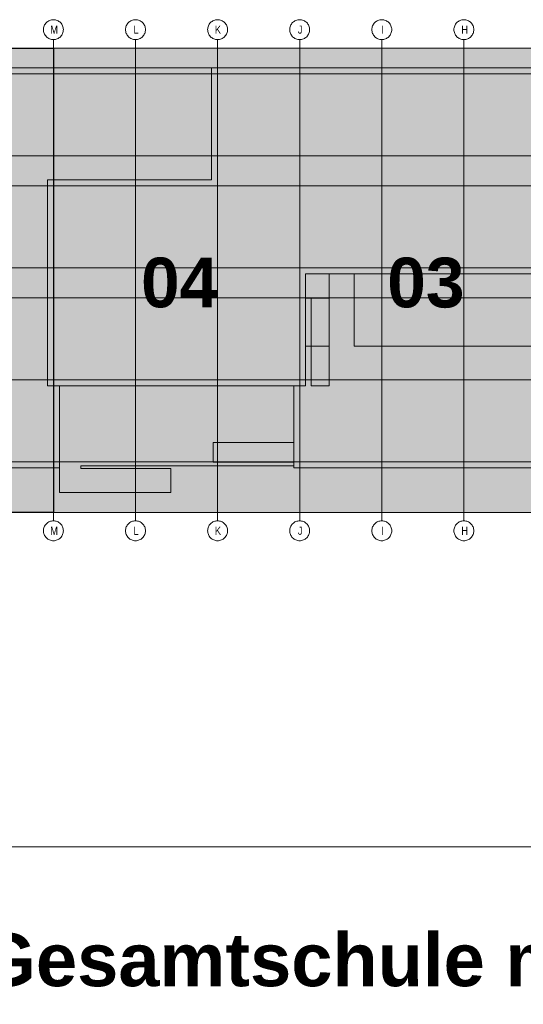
# Model space of a CAD drawing. Extents: x -720 to 300, y 62 to 1162.
# Tile 33 of 143: x 192 to 235, y 198 to 282. Entities that reach past the tile are written whole.
import ezdxf
from ezdxf.lldxf.tags import DXFTag

# ---------------------------------------------------------------- set-up
doc = ezdxf.new("R2010")
doc.units = 0
doc.layers.get('0').update_dxf_attribs({"lineweight": 13})
for name, color, linetype, lineweight in [('iwb_Plankopf Linie', 7, 'Continuous', 13), ('iwb_Plankopf Text', 7, 'Continuous', 18), ('PK_LP', 7, 'Continuous', 9), ('PK_LP_Achsen', 7, 'STRICHPUNKT2', 5)]:
    doc.layers.add(name, color=color, linetype=linetype, lineweight=lineweight)
for name, color, linetype, lineweight, true_color in [('PK_LP_T05', 4, 'Continuous', 9, 0x00ffff), ('PK_LP_T05_Rest', 9, 'Continuous', 9, 0x808080), ('PK_LP_Tennung', 9, 'Continuous', 18, 0x808080)]:
    doc.layers.add(name, color=color, linetype=linetype, lineweight=lineweight, true_color=true_color)
doc.styles.add('Plankopf', font='arial.ttf')
doc.styles.get("Standard").update_dxf_attribs({"font": 'ARIALN.TTF'})
tags = doc.linetypes.add('grob', pattern=[14, 3, -8, 3]).pattern_tags.tags
tags[8:9] = [DXFTag(74, 4), DXFTag(75, 0), DXFTag(340, '0'), DXFTag(46, 0.0), DXFTag(50, 0.0), DXFTag(44, 0.0), DXFTag(45, 0.0)]
tags[6:7] = [DXFTag(74, 4), DXFTag(75, 0), DXFTag(340, '0'), DXFTag(46, 0.0), DXFTag(50, 0.0), DXFTag(44, 0.0), DXFTag(45, 0.0)]
tags[4:5] = [DXFTag(74, 4), DXFTag(75, 0), DXFTag(340, '0'), DXFTag(46, 0.0), DXFTag(50, 0.0), DXFTag(44, 0.0), DXFTag(45, 0.0)]
tags = doc.linetypes.add('STRICHPUNKT2', pattern=[12.7, 6.35, -3.175, 0, -3.175]).pattern_tags.tags
tags[10:11] = [DXFTag(74, 4), DXFTag(75, 0), DXFTag(340, '0'), DXFTag(46, 0.0), DXFTag(50, 0.0), DXFTag(44, 0.0), DXFTag(45, 0.0)]
tags[8:9] = [DXFTag(74, 4), DXFTag(75, 0), DXFTag(340, '0'), DXFTag(46, 0.0), DXFTag(50, 0.0), DXFTag(44, 0.0), DXFTag(45, 0.0)]
tags[6:7] = [DXFTag(74, 4), DXFTag(75, 0), DXFTag(340, '0'), DXFTag(46, 0.0), DXFTag(50, 0.0), DXFTag(44, 0.0), DXFTag(45, 0.0)]
tags[4:5] = [DXFTag(74, 4), DXFTag(75, 0), DXFTag(340, '0'), DXFTag(46, 0.0), DXFTag(50, 0.0), DXFTag(44, 0.0), DXFTag(45, 0.0)]

# ---------------------------------------------------------------- blocks, each defined once
blk = doc.blocks.new('Blockreferenz-A06G93ZX8I')
at = {"color": 0, "linetype": 'ByBlock', "lineweight": -2, "ltscale": 0.13}
blk.add_solid([(168.848, 240.014), (168.848, 279.685), (194.688, 240.014), (194.688, 279.685)], dxfattribs=at)
at = {"layer": 'PK_LP', "linetype": 'grob', "lineweight": 30, "ltscale": 0.3}
for p, q in [((168.848, 279.685), (194.688, 279.685)), ((194.688, 279.685), (194.688, 240.014)), ((194.688, 240.014), (168.848, 240.014))]:
    blk.add_line(p, q, dxfattribs=at)
at = {"layer": 'PK_LP', "linetype": 'grob', "lineweight": 5, "ltscale": 0.13}
for p, q in [((194.688, 279.685), (215.726, 279.685)), ((194.688, 240.014), (194.688, 279.685)), ((215.726, 279.685), (236.763, 279.685)), ((215.726, 240.014), (215.726, 279.685)), ((215.726, 279.685), (215.726, 240.014)), ((215.726, 240.014), (194.688, 240.014)), ((236.763, 240.014), (215.726, 240.014))]:
    blk.add_line(p, q, dxfattribs=at)
at = {"layer": 'PK_LP', "linetype": 'ByBlock', "lineweight": -2, "ltscale": 0.13}
blk.add_line((194.688, 240.014), (194.688, 279.685), dxfattribs=at)
at = {"layer": 'PK_LP', "linetype": 'ByBlock', "lineweight": 13, "ltscale": 0.13}
for p, q in [((208.206, 277.985), (143.516, 277.985)), ((208.206, 268.423), (208.206, 277.985)), ((208.206, 268.423), (208.206, 277.985)), ((208.206, 277.985), (237.271, 277.985)), ((194.181, 250.833), (194.181, 268.423)), ((194.181, 268.423), (208.206, 268.423)), ((194.181, 250.833), (194.181, 268.423)), ((194.181, 268.423), (208.206, 268.423)), ((220.371, 260.395), (216.233, 260.395)), ((216.233, 260.395), (216.233, 258.319)), ((218.231, 260.395), (216.233, 260.395)), ((216.233, 260.395), (216.233, 258.319)), ((236.256, 260.395), (216.233, 260.395)), ((216.233, 260.395), (216.233, 250.833)), ((218.231, 250.833), (218.231, 260.395)), ((220.371, 254.222), (220.371, 260.395)), ((216.233, 258.319), (218.231, 258.319)), ((216.233, 258.319), (216.701, 258.319)), ((216.701, 258.319), (216.701, 250.833)), ((218.231, 258.319), (218.231, 254.222)), ((218.231, 254.222), (216.233, 254.222)), ((216.233, 254.222), (216.233, 250.833)), ((236.256, 254.222), (220.371, 254.222)), ((195.196, 250.833), (194.181, 250.833)), ((216.233, 250.833), (194.181, 250.833)), ((195.196, 250.833), (195.196, 241.714)), ((215.218, 250.833), (195.196, 250.833)), ((195.196, 243.82), (195.196, 250.833)), ((215.218, 243.996), (215.218, 250.833)), ((216.233, 250.833), (215.218, 250.833)), ((215.218, 250.833), (215.218, 245.994)), ((216.701, 250.833), (218.231, 250.833)), ((208.333, 245.994), (208.333, 244.294)), ((215.218, 245.994), (208.333, 245.994)), ((197.022, 243.754), (197.022, 243.996)), ((197.022, 243.996), (215.218, 243.996)), ((208.333, 244.294), (215.218, 244.294)), ((215.218, 244.294), (215.218, 243.82)), ((142.501, 243.82), (195.196, 243.82)), ((204.706, 243.754), (197.022, 243.754)), ((204.706, 241.714), (204.706, 243.754)), ((215.218, 243.82), (237.271, 243.82)), ((195.196, 241.714), (204.706, 241.714))]:
    blk.add_line(p, q, dxfattribs=at)
at = {"layer": 'PK_LP_Achsen', "linetype": 'ByBlock', "ltscale": 0.13}
for p, q in [((194.031, 281.797), (194.087, 281.859)), ((194.087, 281.859), (194.149, 281.915)), ((194.149, 281.915), (194.216, 281.964)), ((194.216, 281.964), (194.288, 282.007)), ((194.288, 282.007), (194.363, 282.043)), ((194.363, 282.043), (194.442, 282.071)), ((194.442, 282.071), (194.523, 282.091)), ((194.523, 282.091), (194.605, 282.103)), ((194.605, 282.103), (194.688, 282.108)), ((194.688, 282.108), (194.772, 282.103)), ((194.772, 282.103), (194.854, 282.091)), ((194.854, 282.091), (194.935, 282.071)), ((194.935, 282.071), (195.014, 282.043)), ((195.014, 282.043), (195.089, 282.007)), ((195.089, 282.007), (195.161, 281.964)), ((195.161, 281.964), (195.228, 281.915)), ((195.228, 281.915), (195.289, 281.859)), ((195.289, 281.859), (195.345, 281.797)), ((201.044, 281.797), (201.1, 281.859)), ((201.1, 281.859), (201.162, 281.915)), ((201.162, 281.915), (201.229, 281.964)), ((201.229, 281.964), (201.3, 282.007)), ((201.3, 282.007), (201.376, 282.043)), ((201.376, 282.043), (201.454, 282.071)), ((201.454, 282.071), (201.535, 282.091)), ((201.535, 282.091), (201.618, 282.103)), ((201.618, 282.103), (201.701, 282.108)), ((201.701, 282.108), (201.784, 282.103)), ((201.784, 282.103), (201.867, 282.091)), ((201.867, 282.091), (201.948, 282.071)), ((201.948, 282.071), (202.026, 282.043)), ((202.026, 282.043), (202.102, 282.007)), ((202.102, 282.007), (202.173, 281.964)), ((202.173, 281.964), (202.24, 281.915)), ((202.24, 281.915), (202.302, 281.859)), ((202.302, 281.859), (202.358, 281.797)), ((208.056, 281.797), (208.112, 281.859)), ((208.112, 281.859), (208.174, 281.915)), ((208.174, 281.915), (208.241, 281.964)), ((208.241, 281.964), (208.313, 282.007)), ((208.313, 282.007), (208.388, 282.043)), ((208.388, 282.043), (208.467, 282.071)), ((208.467, 282.071), (208.548, 282.091)), ((208.548, 282.091), (208.63, 282.103)), ((208.63, 282.103), (208.713, 282.108)), ((208.713, 282.108), (208.797, 282.103)), ((208.797, 282.103), (208.879, 282.091)), ((208.879, 282.091), (208.96, 282.071)), ((208.96, 282.071), (209.039, 282.043)), ((209.039, 282.043), (209.114, 282.007)), ((209.114, 282.007), (209.186, 281.964)), ((209.186, 281.964), (209.253, 281.915)), ((209.253, 281.915), (209.314, 281.859)), ((209.314, 281.859), (209.37, 281.797)), ((215.069, 281.797), (215.125, 281.859)), ((215.125, 281.859), (215.187, 281.915)), ((215.187, 281.915), (215.254, 281.964)), ((215.254, 281.964), (215.325, 282.007)), ((215.325, 282.007), (215.401, 282.043)), ((215.401, 282.043), (215.479, 282.071)), ((215.479, 282.071), (215.56, 282.091)), ((215.56, 282.091), (215.643, 282.103)), ((215.643, 282.103), (215.726, 282.108)), ((215.726, 282.108), (215.809, 282.103)), ((215.809, 282.103), (215.892, 282.091)), ((215.892, 282.091), (215.973, 282.071)), ((215.973, 282.071), (216.051, 282.043)), ((216.051, 282.043), (216.127, 282.007)), ((216.127, 282.007), (216.198, 281.964)), ((216.198, 281.964), (216.265, 281.915)), ((216.265, 281.915), (216.327, 281.859)), ((216.327, 281.859), (216.383, 281.797)), ((222.081, 281.797), (222.137, 281.859)), ((222.137, 281.859), (222.199, 281.915)), ((222.199, 281.915), (222.266, 281.964)), ((222.266, 281.964), (222.338, 282.007)), ((222.338, 282.007), (222.413, 282.043)), ((222.413, 282.043), (222.492, 282.071)), ((222.492, 282.071), (222.573, 282.091)), ((222.573, 282.091), (222.655, 282.103)), ((222.655, 282.103), (222.738, 282.108)), ((222.738, 282.108), (222.822, 282.103)), ((222.822, 282.103), (222.904, 282.091)), ((222.904, 282.091), (222.985, 282.071)), ((222.985, 282.071), (223.064, 282.043)), ((223.064, 282.043), (223.139, 282.007)), ((223.139, 282.007), (223.211, 281.964)), ((223.211, 281.964), (223.278, 281.915)), ((223.278, 281.915), (223.339, 281.859)), ((223.339, 281.859), (223.395, 281.797)), ((229.094, 281.797), (229.15, 281.859)), ((229.15, 281.859), (229.212, 281.915)), ((229.212, 281.915), (229.279, 281.964)), ((229.279, 281.964), (229.35, 282.007)), ((229.35, 282.007), (229.426, 282.043)), ((229.426, 282.043), (229.504, 282.071)), ((229.504, 282.071), (229.585, 282.091)), ((229.585, 282.091), (229.668, 282.103)), ((229.668, 282.103), (229.751, 282.108)), ((229.751, 282.108), (229.834, 282.103)), ((229.834, 282.103), (229.917, 282.091)), ((229.917, 282.091), (229.998, 282.071)), ((229.998, 282.071), (230.076, 282.043)), ((230.076, 282.043), (230.152, 282.007)), ((230.152, 282.007), (230.223, 281.964)), ((230.223, 281.964), (230.29, 281.915)), ((230.29, 281.915), (230.352, 281.859)), ((230.352, 281.859), (230.408, 281.797)), ((193.838, 281.258), (193.843, 281.341)), ((193.843, 281.174), (193.838, 281.258)), ((193.843, 281.341), (193.855, 281.423)), ((193.855, 281.092), (193.843, 281.174)), ((193.855, 281.423), (193.875, 281.504)), ((193.875, 281.011), (193.855, 281.092)), ((193.875, 281.504), (193.903, 281.583)), ((193.903, 280.932), (193.875, 281.011)), ((193.903, 281.583), (193.939, 281.658)), ((193.939, 281.658), (193.982, 281.73)), ((193.982, 281.73), (194.031, 281.797)), ((195.345, 281.797), (195.395, 281.73)), ((195.395, 281.73), (195.438, 281.658)), ((195.438, 281.658), (195.474, 281.583)), ((195.474, 281.583), (195.502, 281.504)), ((195.502, 281.011), (195.474, 280.932)), ((195.502, 281.504), (195.522, 281.423)), ((195.522, 281.092), (195.502, 281.011)), ((195.522, 281.423), (195.534, 281.341)), ((195.534, 281.174), (195.522, 281.092)), ((195.534, 281.341), (195.538, 281.258)), ((195.538, 281.258), (195.534, 281.174)), ((200.851, 281.258), (200.855, 281.341)), ((200.855, 281.174), (200.851, 281.258)), ((200.855, 281.341), (200.867, 281.423)), ((200.867, 281.092), (200.855, 281.174)), ((200.867, 281.423), (200.888, 281.504)), ((200.888, 281.011), (200.867, 281.092)), ((200.888, 281.504), (200.916, 281.583)), ((200.916, 280.932), (200.888, 281.011)), ((200.916, 281.583), (200.951, 281.658)), ((200.951, 281.658), (200.994, 281.73)), ((200.994, 281.73), (201.044, 281.797)), ((202.358, 281.797), (202.408, 281.73)), ((202.408, 281.73), (202.451, 281.658)), ((202.451, 281.658), (202.486, 281.583)), ((202.486, 281.583), (202.514, 281.504)), ((202.514, 281.011), (202.486, 280.932)), ((202.514, 281.504), (202.535, 281.423)), ((202.535, 281.092), (202.514, 281.011)), ((202.535, 281.423), (202.547, 281.341)), ((202.547, 281.174), (202.535, 281.092)), ((202.547, 281.341), (202.551, 281.258)), ((202.551, 281.258), (202.547, 281.174)), ((207.863, 281.258), (207.868, 281.341)), ((207.868, 281.174), (207.863, 281.258)), ((207.868, 281.341), (207.88, 281.423)), ((207.88, 281.092), (207.868, 281.174)), ((207.88, 281.423), (207.9, 281.504)), ((207.9, 281.011), (207.88, 281.092)), ((207.9, 281.504), (207.928, 281.583)), ((207.928, 280.932), (207.9, 281.011)), ((207.928, 281.583), (207.964, 281.658)), ((207.964, 281.658), (208.007, 281.73)), ((208.007, 281.73), (208.056, 281.797)), ((209.37, 281.797), (209.42, 281.73)), ((209.42, 281.73), (209.463, 281.658)), ((209.463, 281.658), (209.499, 281.583)), ((209.499, 281.583), (209.527, 281.504)), ((209.527, 281.011), (209.499, 280.932)), ((209.527, 281.504), (209.547, 281.423)), ((209.547, 281.092), (209.527, 281.011)), ((209.547, 281.423), (209.559, 281.341)), ((209.559, 281.174), (209.547, 281.092)), ((209.559, 281.341), (209.563, 281.258)), ((209.563, 281.258), (209.559, 281.174)), ((214.876, 281.258), (214.88, 281.341)), ((214.88, 281.174), (214.876, 281.258)), ((214.88, 281.341), (214.892, 281.423)), ((214.892, 281.092), (214.88, 281.174)), ((214.892, 281.423), (214.913, 281.504)), ((214.913, 281.011), (214.892, 281.092)), ((214.913, 281.504), (214.941, 281.583)), ((214.941, 280.932), (214.913, 281.011)), ((214.941, 281.583), (214.976, 281.658)), ((214.976, 281.658), (215.019, 281.73)), ((215.019, 281.73), (215.069, 281.797)), ((216.383, 281.797), (216.433, 281.73)), ((216.433, 281.73), (216.476, 281.658)), ((216.476, 281.658), (216.511, 281.583)), ((216.511, 281.583), (216.539, 281.504)), ((216.539, 281.011), (216.511, 280.932)), ((216.539, 281.504), (216.56, 281.423)), ((216.56, 281.092), (216.539, 281.011)), ((216.56, 281.423), (216.572, 281.341)), ((216.572, 281.174), (216.56, 281.092)), ((216.572, 281.341), (216.576, 281.258)), ((216.576, 281.258), (216.572, 281.174)), ((221.888, 281.258), (221.893, 281.341)), ((221.893, 281.174), (221.888, 281.258)), ((221.893, 281.341), (221.905, 281.423)), ((221.905, 281.092), (221.893, 281.174)), ((221.905, 281.423), (221.925, 281.504)), ((221.925, 281.011), (221.905, 281.092)), ((221.925, 281.504), (221.953, 281.583)), ((221.953, 280.932), (221.925, 281.011)), ((221.953, 281.583), (221.989, 281.658)), ((221.989, 281.658), (222.032, 281.73)), ((222.032, 281.73), (222.081, 281.797)), ((223.395, 281.797), (223.445, 281.73)), ((223.445, 281.73), (223.488, 281.658)), ((223.488, 281.658), (223.524, 281.583)), ((223.524, 281.583), (223.552, 281.504)), ((223.552, 281.011), (223.524, 280.932)), ((223.552, 281.504), (223.572, 281.423)), ((223.572, 281.092), (223.552, 281.011)), ((223.572, 281.423), (223.584, 281.341)), ((223.584, 281.174), (223.572, 281.092)), ((223.584, 281.341), (223.588, 281.258)), ((223.588, 281.258), (223.584, 281.174)), ((228.901, 281.258), (228.905, 281.341)), ((228.905, 281.174), (228.901, 281.258)), ((228.905, 281.341), (228.917, 281.423)), ((228.917, 281.092), (228.905, 281.174)), ((228.917, 281.423), (228.938, 281.504)), ((228.938, 281.011), (228.917, 281.092)), ((228.938, 281.504), (228.966, 281.583)), ((228.966, 280.932), (228.938, 281.011)), ((228.966, 281.583), (229.001, 281.658)), ((229.001, 281.658), (229.044, 281.73)), ((229.044, 281.73), (229.094, 281.797)), ((230.408, 281.797), (230.458, 281.73)), ((230.458, 281.73), (230.501, 281.658)), ((230.501, 281.658), (230.536, 281.583)), ((230.536, 281.583), (230.564, 281.504)), ((230.564, 281.011), (230.536, 280.932)), ((230.564, 281.504), (230.585, 281.423)), ((230.585, 281.092), (230.564, 281.011)), ((230.585, 281.423), (230.597, 281.341)), ((230.597, 281.174), (230.585, 281.092)), ((230.597, 281.341), (230.601, 281.258)), ((230.601, 281.258), (230.597, 281.174)), ((193.939, 280.857), (193.903, 280.932)), ((193.982, 280.785), (193.939, 280.857)), ((194.031, 280.718), (193.982, 280.785)), ((194.087, 280.656), (194.031, 280.718)), ((194.149, 280.6), (194.087, 280.656)), ((194.216, 280.551), (194.149, 280.6)), ((194.288, 280.508), (194.216, 280.551)), ((194.363, 280.472), (194.288, 280.508)), ((194.442, 280.444), (194.363, 280.472)), ((194.523, 280.424), (194.442, 280.444)), ((194.605, 280.412), (194.523, 280.424)), ((194.688, 280.408), (194.605, 280.412)), ((194.772, 280.412), (194.688, 280.408)), ((194.854, 280.424), (194.772, 280.412)), ((194.935, 280.444), (194.854, 280.424)), ((195.014, 280.472), (194.935, 280.444)), ((195.089, 280.508), (195.014, 280.472)), ((195.161, 280.551), (195.089, 280.508)), ((195.228, 280.6), (195.161, 280.551)), ((195.289, 280.656), (195.228, 280.6)), ((195.345, 280.718), (195.289, 280.656)), ((195.395, 280.785), (195.345, 280.718)), ((195.438, 280.857), (195.395, 280.785)), ((195.474, 280.932), (195.438, 280.857)), ((200.951, 280.857), (200.916, 280.932)), ((200.994, 280.785), (200.951, 280.857)), ((201.044, 280.718), (200.994, 280.785)), ((201.1, 280.656), (201.044, 280.718)), ((201.162, 280.6), (201.1, 280.656)), ((201.229, 280.551), (201.162, 280.6)), ((201.3, 280.508), (201.229, 280.551)), ((201.376, 280.472), (201.3, 280.508)), ((201.454, 280.444), (201.376, 280.472)), ((201.535, 280.424), (201.454, 280.444)), ((201.618, 280.412), (201.535, 280.424)), ((201.701, 280.408), (201.618, 280.412)), ((201.784, 280.412), (201.701, 280.408)), ((201.867, 280.424), (201.784, 280.412)), ((201.948, 280.444), (201.867, 280.424)), ((202.026, 280.472), (201.948, 280.444)), ((202.102, 280.508), (202.026, 280.472)), ((202.173, 280.551), (202.102, 280.508)), ((202.24, 280.6), (202.173, 280.551)), ((202.302, 280.656), (202.24, 280.6)), ((202.358, 280.718), (202.302, 280.656)), ((202.408, 280.785), (202.358, 280.718)), ((202.451, 280.857), (202.408, 280.785)), ((202.486, 280.932), (202.451, 280.857)), ((207.964, 280.857), (207.928, 280.932)), ((208.007, 280.785), (207.964, 280.857)), ((208.056, 280.718), (208.007, 280.785)), ((208.112, 280.656), (208.056, 280.718)), ((208.174, 280.6), (208.112, 280.656)), ((208.241, 280.551), (208.174, 280.6)), ((208.313, 280.508), (208.241, 280.551)), ((208.388, 280.472), (208.313, 280.508)), ((208.467, 280.444), (208.388, 280.472)), ((208.548, 280.424), (208.467, 280.444)), ((208.63, 280.412), (208.548, 280.424)), ((208.713, 280.408), (208.63, 280.412)), ((208.797, 280.412), (208.713, 280.408)), ((208.879, 280.424), (208.797, 280.412)), ((208.96, 280.444), (208.879, 280.424)), ((209.039, 280.472), (208.96, 280.444)), ((209.114, 280.508), (209.039, 280.472)), ((209.186, 280.551), (209.114, 280.508)), ((209.253, 280.6), (209.186, 280.551)), ((209.314, 280.656), (209.253, 280.6)), ((209.37, 280.718), (209.314, 280.656)), ((209.42, 280.785), (209.37, 280.718)), ((209.463, 280.857), (209.42, 280.785)), ((209.499, 280.932), (209.463, 280.857)), ((214.976, 280.857), (214.941, 280.932)), ((215.019, 280.785), (214.976, 280.857)), ((215.069, 280.718), (215.019, 280.785)), ((215.125, 280.656), (215.069, 280.718)), ((215.187, 280.6), (215.125, 280.656)), ((215.254, 280.551), (215.187, 280.6)), ((215.325, 280.508), (215.254, 280.551)), ((215.401, 280.472), (215.325, 280.508)), ((215.479, 280.444), (215.401, 280.472)), ((215.56, 280.424), (215.479, 280.444)), ((215.643, 280.412), (215.56, 280.424)), ((215.726, 280.408), (215.643, 280.412)), ((215.809, 280.412), (215.726, 280.408)), ((215.892, 280.424), (215.809, 280.412)), ((215.973, 280.444), (215.892, 280.424)), ((216.051, 280.472), (215.973, 280.444)), ((216.127, 280.508), (216.051, 280.472)), ((216.198, 280.551), (216.127, 280.508)), ((216.265, 280.6), (216.198, 280.551)), ((216.327, 280.656), (216.265, 280.6)), ((216.383, 280.718), (216.327, 280.656)), ((216.433, 280.785), (216.383, 280.718)), ((216.476, 280.857), (216.433, 280.785)), ((216.511, 280.932), (216.476, 280.857)), ((221.989, 280.857), (221.953, 280.932)), ((222.032, 280.785), (221.989, 280.857)), ((222.081, 280.718), (222.032, 280.785)), ((222.137, 280.656), (222.081, 280.718)), ((222.199, 280.6), (222.137, 280.656)), ((222.266, 280.551), (222.199, 280.6)), ((222.338, 280.508), (222.266, 280.551)), ((222.413, 280.472), (222.338, 280.508)), ((222.492, 280.444), (222.413, 280.472)), ((222.573, 280.424), (222.492, 280.444)), ((222.655, 280.412), (222.573, 280.424)), ((222.738, 280.408), (222.655, 280.412)), ((222.822, 280.412), (222.738, 280.408)), ((222.904, 280.424), (222.822, 280.412)), ((222.985, 280.444), (222.904, 280.424)), ((223.064, 280.472), (222.985, 280.444)), ((223.139, 280.508), (223.064, 280.472)), ((223.211, 280.551), (223.139, 280.508)), ((223.278, 280.6), (223.211, 280.551)), ((223.339, 280.656), (223.278, 280.6)), ((223.395, 280.718), (223.339, 280.656)), ((223.445, 280.785), (223.395, 280.718)), ((223.488, 280.857), (223.445, 280.785)), ((223.524, 280.932), (223.488, 280.857)), ((229.001, 280.857), (228.966, 280.932)), ((229.044, 280.785), (229.001, 280.857)), ((229.094, 280.718), (229.044, 280.785)), ((229.15, 280.656), (229.094, 280.718)), ((229.212, 280.6), (229.15, 280.656)), ((229.279, 280.551), (229.212, 280.6)), ((229.35, 280.508), (229.279, 280.551)), ((229.426, 280.472), (229.35, 280.508)), ((229.504, 280.444), (229.426, 280.472)), ((229.585, 280.424), (229.504, 280.444)), ((229.668, 280.412), (229.585, 280.424)), ((229.751, 280.408), (229.668, 280.412)), ((229.834, 280.412), (229.751, 280.408)), ((229.917, 280.424), (229.834, 280.412)), ((229.998, 280.444), (229.917, 280.424)), ((230.076, 280.472), (229.998, 280.444)), ((230.152, 280.508), (230.076, 280.472)), ((230.223, 280.551), (230.152, 280.508)), ((230.29, 280.6), (230.223, 280.551)), ((230.352, 280.656), (230.29, 280.6)), ((230.408, 280.718), (230.352, 280.656)), ((230.458, 280.785), (230.408, 280.718)), ((230.501, 280.857), (230.458, 280.785)), ((230.536, 280.932), (230.501, 280.857)), ((193.982, 238.914), (194.031, 238.981)), ((194.031, 238.981), (194.087, 239.042)), ((194.087, 239.042), (194.149, 239.098)), ((194.149, 239.098), (194.216, 239.148)), ((194.216, 239.148), (194.288, 239.191)), ((194.288, 239.191), (194.363, 239.227)), ((194.363, 239.227), (194.442, 239.255)), ((194.442, 239.255), (194.523, 239.275)), ((194.523, 239.275), (194.605, 239.287)), ((194.605, 239.287), (194.688, 239.291)), ((194.688, 239.291), (194.772, 239.287)), ((194.772, 239.287), (194.854, 239.275)), ((194.854, 239.275), (194.935, 239.255)), ((194.935, 239.255), (195.014, 239.227)), ((195.014, 239.227), (195.089, 239.191)), ((195.089, 239.191), (195.161, 239.148)), ((195.161, 239.148), (195.228, 239.098)), ((195.228, 239.098), (195.289, 239.042)), ((195.289, 239.042), (195.345, 238.981)), ((195.345, 238.981), (195.395, 238.914)), ((200.994, 238.914), (201.044, 238.981)), ((201.044, 238.981), (201.1, 239.042)), ((201.1, 239.042), (201.162, 239.098)), ((201.162, 239.098), (201.229, 239.148)), ((201.229, 239.148), (201.3, 239.191)), ((201.3, 239.191), (201.376, 239.227)), ((201.376, 239.227), (201.454, 239.255)), ((201.454, 239.255), (201.535, 239.275)), ((201.535, 239.275), (201.618, 239.287)), ((201.618, 239.287), (201.701, 239.291)), ((201.701, 239.291), (201.784, 239.287)), ((201.784, 239.287), (201.867, 239.275)), ((201.867, 239.275), (201.948, 239.255)), ((201.948, 239.255), (202.026, 239.227)), ((202.026, 239.227), (202.102, 239.191)), ((202.102, 239.191), (202.173, 239.148)), ((202.173, 239.148), (202.24, 239.098)), ((202.24, 239.098), (202.302, 239.042)), ((202.302, 239.042), (202.358, 238.981)), ((202.358, 238.981), (202.408, 238.914)), ((208.007, 238.914), (208.056, 238.981)), ((208.056, 238.981), (208.112, 239.042)), ((208.112, 239.042), (208.174, 239.098)), ((208.174, 239.098), (208.241, 239.148)), ((208.241, 239.148), (208.313, 239.191)), ((208.313, 239.191), (208.388, 239.227)), ((208.388, 239.227), (208.467, 239.255)), ((208.467, 239.255), (208.548, 239.275)), ((208.548, 239.275), (208.63, 239.287)), ((208.63, 239.287), (208.713, 239.291)), ((208.713, 239.291), (208.797, 239.287)), ((208.797, 239.287), (208.879, 239.275)), ((208.879, 239.275), (208.96, 239.255)), ((208.96, 239.255), (209.039, 239.227)), ((209.039, 239.227), (209.114, 239.191)), ((209.114, 239.191), (209.186, 239.148)), ((209.186, 239.148), (209.253, 239.098)), ((209.253, 239.098), (209.314, 239.042)), ((209.314, 239.042), (209.37, 238.981)), ((209.37, 238.981), (209.42, 238.914)), ((215.019, 238.914), (215.069, 238.981)), ((215.069, 238.981), (215.125, 239.042)), ((215.125, 239.042), (215.187, 239.098)), ((215.187, 239.098), (215.254, 239.148)), ((215.254, 239.148), (215.325, 239.191)), ((215.325, 239.191), (215.401, 239.227)), ((215.401, 239.227), (215.479, 239.255)), ((215.479, 239.255), (215.56, 239.275)), ((215.56, 239.275), (215.643, 239.287)), ((215.643, 239.287), (215.726, 239.291)), ((215.726, 239.291), (215.809, 239.287)), ((215.809, 239.287), (215.892, 239.275)), ((215.892, 239.275), (215.973, 239.255)), ((215.973, 239.255), (216.051, 239.227)), ((216.051, 239.227), (216.127, 239.191)), ((216.127, 239.191), (216.198, 239.148)), ((216.198, 239.148), (216.265, 239.098)), ((216.265, 239.098), (216.327, 239.042)), ((216.327, 239.042), (216.383, 238.981)), ((216.383, 238.981), (216.433, 238.914)), ((222.032, 238.914), (222.081, 238.981)), ((222.081, 238.981), (222.137, 239.042)), ((222.137, 239.042), (222.199, 239.098)), ((222.199, 239.098), (222.266, 239.148)), ((222.266, 239.148), (222.338, 239.191)), ((222.338, 239.191), (222.413, 239.227)), ((222.413, 239.227), (222.492, 239.255)), ((222.492, 239.255), (222.573, 239.275)), ((222.573, 239.275), (222.655, 239.287)), ((222.655, 239.287), (222.738, 239.291)), ((222.738, 239.291), (222.822, 239.287)), ((222.822, 239.287), (222.904, 239.275)), ((222.904, 239.275), (222.985, 239.255)), ((222.985, 239.255), (223.064, 239.227)), ((223.064, 239.227), (223.139, 239.191)), ((223.139, 239.191), (223.211, 239.148)), ((223.211, 239.148), (223.278, 239.098)), ((223.278, 239.098), (223.339, 239.042)), ((223.339, 239.042), (223.395, 238.981)), ((223.395, 238.981), (223.445, 238.914)), ((229.044, 238.914), (229.094, 238.981)), ((229.094, 238.981), (229.15, 239.042)), ((229.15, 239.042), (229.212, 239.098)), ((229.212, 239.098), (229.279, 239.148)), ((229.279, 239.148), (229.35, 239.191)), ((229.35, 239.191), (229.426, 239.227)), ((229.426, 239.227), (229.504, 239.255)), ((229.504, 239.255), (229.585, 239.275)), ((229.585, 239.275), (229.668, 239.287)), ((229.668, 239.287), (229.751, 239.291)), ((229.751, 239.291), (229.834, 239.287)), ((229.834, 239.287), (229.917, 239.275)), ((229.917, 239.275), (229.998, 239.255)), ((229.998, 239.255), (230.076, 239.227)), ((230.076, 239.227), (230.152, 239.191)), ((230.152, 239.191), (230.223, 239.148)), ((230.223, 239.148), (230.29, 239.098)), ((230.29, 239.098), (230.352, 239.042)), ((230.352, 239.042), (230.408, 238.981)), ((230.408, 238.981), (230.458, 238.914)), ((193.838, 238.441), (193.843, 238.525)), ((193.843, 238.358), (193.838, 238.441)), ((193.843, 238.525), (193.855, 238.607)), ((193.855, 238.275), (193.843, 238.358)), ((193.855, 238.607), (193.875, 238.688)), ((193.875, 238.195), (193.855, 238.275)), ((193.875, 238.688), (193.903, 238.767)), ((193.903, 238.116), (193.875, 238.195)), ((193.903, 238.767), (193.939, 238.842)), ((193.939, 238.041), (193.903, 238.116)), ((193.939, 238.842), (193.982, 238.914)), ((195.395, 238.914), (195.438, 238.842)), ((195.438, 238.842), (195.474, 238.767)), ((195.474, 238.116), (195.438, 238.041)), ((195.474, 238.767), (195.502, 238.688)), ((195.502, 238.195), (195.474, 238.116)), ((195.502, 238.688), (195.522, 238.607)), ((195.522, 238.275), (195.502, 238.195)), ((195.522, 238.607), (195.534, 238.525)), ((195.534, 238.358), (195.522, 238.275)), ((195.534, 238.525), (195.538, 238.441)), ((195.538, 238.441), (195.534, 238.358)), ((200.851, 238.441), (200.855, 238.525)), ((200.855, 238.358), (200.851, 238.441)), ((200.855, 238.525), (200.867, 238.607)), ((200.867, 238.275), (200.855, 238.358)), ((200.867, 238.607), (200.888, 238.688)), ((200.888, 238.195), (200.867, 238.275)), ((200.888, 238.688), (200.916, 238.767)), ((200.916, 238.116), (200.888, 238.195)), ((200.916, 238.767), (200.951, 238.842)), ((200.951, 238.041), (200.916, 238.116)), ((200.951, 238.842), (200.994, 238.914)), ((202.408, 238.914), (202.451, 238.842)), ((202.451, 238.842), (202.486, 238.767)), ((202.486, 238.116), (202.451, 238.041)), ((202.486, 238.767), (202.514, 238.688)), ((202.514, 238.195), (202.486, 238.116)), ((202.514, 238.688), (202.535, 238.607)), ((202.535, 238.275), (202.514, 238.195)), ((202.535, 238.607), (202.547, 238.525)), ((202.547, 238.358), (202.535, 238.275)), ((202.547, 238.525), (202.551, 238.441)), ((202.551, 238.441), (202.547, 238.358)), ((207.863, 238.441), (207.868, 238.525)), ((207.868, 238.358), (207.863, 238.441)), ((207.868, 238.525), (207.88, 238.607)), ((207.88, 238.275), (207.868, 238.358)), ((207.88, 238.607), (207.9, 238.688)), ((207.9, 238.195), (207.88, 238.275)), ((207.9, 238.688), (207.928, 238.767)), ((207.928, 238.116), (207.9, 238.195)), ((207.928, 238.767), (207.964, 238.842)), ((207.964, 238.041), (207.928, 238.116)), ((207.964, 238.842), (208.007, 238.914)), ((209.42, 238.914), (209.463, 238.842)), ((209.463, 238.842), (209.499, 238.767)), ((209.499, 238.116), (209.463, 238.041)), ((209.499, 238.767), (209.527, 238.688)), ((209.527, 238.195), (209.499, 238.116)), ((209.527, 238.688), (209.547, 238.607)), ((209.547, 238.275), (209.527, 238.195)), ((209.547, 238.607), (209.559, 238.525)), ((209.559, 238.358), (209.547, 238.275)), ((209.559, 238.525), (209.563, 238.441)), ((209.563, 238.441), (209.559, 238.358)), ((214.876, 238.441), (214.88, 238.525)), ((214.88, 238.358), (214.876, 238.441)), ((214.88, 238.525), (214.892, 238.607)), ((214.892, 238.275), (214.88, 238.358)), ((214.892, 238.607), (214.913, 238.688)), ((214.913, 238.195), (214.892, 238.275)), ((214.913, 238.688), (214.941, 238.767)), ((214.941, 238.116), (214.913, 238.195)), ((214.941, 238.767), (214.976, 238.842)), ((214.976, 238.041), (214.941, 238.116)), ((214.976, 238.842), (215.019, 238.914)), ((216.433, 238.914), (216.476, 238.842)), ((216.476, 238.842), (216.511, 238.767)), ((216.511, 238.116), (216.476, 238.041)), ((216.511, 238.767), (216.539, 238.688)), ((216.539, 238.195), (216.511, 238.116)), ((216.539, 238.688), (216.56, 238.607)), ((216.56, 238.275), (216.539, 238.195)), ((216.56, 238.607), (216.572, 238.525)), ((216.572, 238.358), (216.56, 238.275)), ((216.572, 238.525), (216.576, 238.441)), ((216.576, 238.441), (216.572, 238.358)), ((221.888, 238.441), (221.893, 238.525)), ((221.893, 238.358), (221.888, 238.441)), ((221.893, 238.525), (221.905, 238.607)), ((221.905, 238.275), (221.893, 238.358)), ((221.905, 238.607), (221.925, 238.688)), ((221.925, 238.195), (221.905, 238.275)), ((221.925, 238.688), (221.953, 238.767)), ((221.953, 238.116), (221.925, 238.195)), ((221.953, 238.767), (221.989, 238.842)), ((221.989, 238.041), (221.953, 238.116)), ((221.989, 238.842), (222.032, 238.914)), ((223.445, 238.914), (223.488, 238.842)), ((223.488, 238.842), (223.524, 238.767)), ((223.524, 238.116), (223.488, 238.041)), ((223.524, 238.767), (223.552, 238.688)), ((223.552, 238.195), (223.524, 238.116)), ((223.552, 238.688), (223.572, 238.607)), ((223.572, 238.275), (223.552, 238.195)), ((223.572, 238.607), (223.584, 238.525)), ((223.584, 238.358), (223.572, 238.275)), ((223.584, 238.525), (223.588, 238.441)), ((223.588, 238.441), (223.584, 238.358)), ((228.901, 238.441), (228.905, 238.525)), ((228.905, 238.358), (228.901, 238.441)), ((228.905, 238.525), (228.917, 238.607)), ((228.917, 238.275), (228.905, 238.358)), ((228.917, 238.607), (228.938, 238.688)), ((228.938, 238.195), (228.917, 238.275)), ((228.938, 238.688), (228.966, 238.767)), ((228.966, 238.116), (228.938, 238.195)), ((228.966, 238.767), (229.001, 238.842)), ((229.001, 238.041), (228.966, 238.116)), ((229.001, 238.842), (229.044, 238.914)), ((230.458, 238.914), (230.501, 238.842)), ((230.501, 238.842), (230.536, 238.767)), ((230.536, 238.116), (230.501, 238.041)), ((230.536, 238.767), (230.564, 238.688)), ((230.564, 238.195), (230.536, 238.116)), ((230.564, 238.688), (230.585, 238.607)), ((230.585, 238.275), (230.564, 238.195)), ((230.585, 238.607), (230.597, 238.525)), ((230.597, 238.358), (230.585, 238.275)), ((230.597, 238.525), (230.601, 238.441)), ((230.601, 238.441), (230.597, 238.358)), ((193.982, 237.969), (193.939, 238.041)), ((194.031, 237.902), (193.982, 237.969)), ((194.087, 237.84), (194.031, 237.902)), ((194.149, 237.784), (194.087, 237.84)), ((194.216, 237.735), (194.149, 237.784)), ((194.288, 237.692), (194.216, 237.735)), ((194.363, 237.656), (194.288, 237.692)), ((194.442, 237.628), (194.363, 237.656)), ((194.523, 237.608), (194.442, 237.628)), ((194.605, 237.595), (194.523, 237.608)), ((194.688, 237.591), (194.605, 237.595)), ((194.772, 237.595), (194.688, 237.591)), ((194.854, 237.608), (194.772, 237.595)), ((194.935, 237.628), (194.854, 237.608)), ((195.014, 237.656), (194.935, 237.628)), ((195.089, 237.692), (195.014, 237.656)), ((195.161, 237.735), (195.089, 237.692)), ((195.228, 237.784), (195.161, 237.735)), ((195.289, 237.84), (195.228, 237.784)), ((195.345, 237.902), (195.289, 237.84)), ((195.395, 237.969), (195.345, 237.902)), ((195.438, 238.041), (195.395, 237.969)), ((200.994, 237.969), (200.951, 238.041)), ((201.044, 237.902), (200.994, 237.969)), ((201.1, 237.84), (201.044, 237.902)), ((201.162, 237.784), (201.1, 237.84)), ((201.229, 237.735), (201.162, 237.784)), ((201.3, 237.692), (201.229, 237.735)), ((201.376, 237.656), (201.3, 237.692)), ((201.454, 237.628), (201.376, 237.656)), ((201.535, 237.608), (201.454, 237.628)), ((201.618, 237.595), (201.535, 237.608)), ((201.701, 237.591), (201.618, 237.595)), ((201.784, 237.595), (201.701, 237.591)), ((201.867, 237.608), (201.784, 237.595)), ((201.948, 237.628), (201.867, 237.608)), ((202.026, 237.656), (201.948, 237.628)), ((202.102, 237.692), (202.026, 237.656)), ((202.173, 237.735), (202.102, 237.692)), ((202.24, 237.784), (202.173, 237.735)), ((202.302, 237.84), (202.24, 237.784)), ((202.358, 237.902), (202.302, 237.84)), ((202.408, 237.969), (202.358, 237.902)), ((202.451, 238.041), (202.408, 237.969)), ((208.007, 237.969), (207.964, 238.041)), ((208.056, 237.902), (208.007, 237.969)), ((208.112, 237.84), (208.056, 237.902)), ((208.174, 237.784), (208.112, 237.84)), ((208.241, 237.735), (208.174, 237.784)), ((208.313, 237.692), (208.241, 237.735)), ((208.388, 237.656), (208.313, 237.692)), ((208.467, 237.628), (208.388, 237.656)), ((208.548, 237.608), (208.467, 237.628)), ((208.63, 237.595), (208.548, 237.608)), ((208.713, 237.591), (208.63, 237.595)), ((208.797, 237.595), (208.713, 237.591)), ((208.879, 237.608), (208.797, 237.595)), ((208.96, 237.628), (208.879, 237.608)), ((209.039, 237.656), (208.96, 237.628)), ((209.114, 237.692), (209.039, 237.656)), ((209.186, 237.735), (209.114, 237.692)), ((209.253, 237.784), (209.186, 237.735)), ((209.314, 237.84), (209.253, 237.784)), ((209.37, 237.902), (209.314, 237.84)), ((209.42, 237.969), (209.37, 237.902)), ((209.463, 238.041), (209.42, 237.969)), ((215.019, 237.969), (214.976, 238.041)), ((215.069, 237.902), (215.019, 237.969)), ((215.125, 237.84), (215.069, 237.902)), ((215.187, 237.784), (215.125, 237.84)), ((215.254, 237.735), (215.187, 237.784)), ((215.325, 237.692), (215.254, 237.735)), ((215.401, 237.656), (215.325, 237.692)), ((215.479, 237.628), (215.401, 237.656)), ((215.56, 237.608), (215.479, 237.628)), ((215.643, 237.595), (215.56, 237.608)), ((215.726, 237.591), (215.643, 237.595)), ((215.809, 237.595), (215.726, 237.591)), ((215.892, 237.608), (215.809, 237.595)), ((215.973, 237.628), (215.892, 237.608)), ((216.051, 237.656), (215.973, 237.628)), ((216.127, 237.692), (216.051, 237.656)), ((216.198, 237.735), (216.127, 237.692)), ((216.265, 237.784), (216.198, 237.735)), ((216.327, 237.84), (216.265, 237.784)), ((216.383, 237.902), (216.327, 237.84)), ((216.433, 237.969), (216.383, 237.902)), ((216.476, 238.041), (216.433, 237.969)), ((222.032, 237.969), (221.989, 238.041)), ((222.081, 237.902), (222.032, 237.969)), ((222.137, 237.84), (222.081, 237.902)), ((222.199, 237.784), (222.137, 237.84)), ((222.266, 237.735), (222.199, 237.784)), ((222.338, 237.692), (222.266, 237.735)), ((222.413, 237.656), (222.338, 237.692)), ((222.492, 237.628), (222.413, 237.656)), ((222.573, 237.608), (222.492, 237.628)), ((222.655, 237.595), (222.573, 237.608)), ((222.738, 237.591), (222.655, 237.595)), ((222.822, 237.595), (222.738, 237.591)), ((222.904, 237.608), (222.822, 237.595)), ((222.985, 237.628), (222.904, 237.608)), ((223.064, 237.656), (222.985, 237.628)), ((223.139, 237.692), (223.064, 237.656)), ((223.211, 237.735), (223.139, 237.692)), ((223.278, 237.784), (223.211, 237.735)), ((223.339, 237.84), (223.278, 237.784)), ((223.395, 237.902), (223.339, 237.84)), ((223.445, 237.969), (223.395, 237.902)), ((223.488, 238.041), (223.445, 237.969)), ((229.044, 237.969), (229.001, 238.041)), ((229.094, 237.902), (229.044, 237.969)), ((229.15, 237.84), (229.094, 237.902)), ((229.212, 237.784), (229.15, 237.84)), ((229.279, 237.735), (229.212, 237.784)), ((229.35, 237.692), (229.279, 237.735)), ((229.426, 237.656), (229.35, 237.692)), ((229.504, 237.628), (229.426, 237.656)), ((229.585, 237.608), (229.504, 237.628)), ((229.668, 237.595), (229.585, 237.608)), ((229.751, 237.591), (229.668, 237.595)), ((229.834, 237.595), (229.751, 237.591)), ((229.917, 237.608), (229.834, 237.595)), ((229.998, 237.628), (229.917, 237.608)), ((230.076, 237.656), (229.998, 237.628)), ((230.152, 237.692), (230.076, 237.656)), ((230.223, 237.735), (230.152, 237.692)), ((230.29, 237.784), (230.223, 237.735)), ((230.352, 237.84), (230.29, 237.784)), ((230.408, 237.902), (230.352, 237.84)), ((230.458, 237.969), (230.408, 237.902)), ((230.501, 238.041), (230.458, 237.969))]:
    blk.add_line(p, q, dxfattribs=at)
at = {"layer": 'PK_LP_Achsen', "linetype": 'STRICHPUNKT2', "ltscale": 0.13}
for p, q in [((194.688, 280.408), (194.688, 239.291)), ((201.701, 280.408), (201.701, 239.291)), ((208.713, 280.408), (208.713, 239.291)), ((215.726, 280.408), (215.726, 239.291)), ((222.738, 280.408), (222.738, 239.291)), ((229.751, 280.408), (229.751, 239.291)), ((127.158, 277.478), (281.768, 277.478)), ((127.158, 270.465), (281.768, 270.465)), ((127.158, 267.915), (281.768, 267.915)), ((127.158, 260.903), (281.768, 260.903)), ((127.158, 258.353), (281.768, 258.353)), ((127.158, 251.34), (281.768, 251.34)), ((127.158, 244.328), (281.768, 244.328))]:
    blk.add_line(p, q, dxfattribs=at)
at = {"layer": 'PK_LP_T05_Rest', "linetype": 'ByBlock', "lineweight": -2, "ltscale": 0.13}
for points in [[(194.688, 240.014), (194.688, 279.685), (215.726, 240.014), (215.726, 279.685)], [(215.726, 240.014), (215.726, 279.685), (236.763, 240.014), (236.763, 279.685)]]:
    blk.add_solid(points, dxfattribs=at)
at = {"layer": 'PK_LP_Tennung', "linetype": 'ByBlock', "ltscale": 0.18}
blk.add_line((215.726, 240.014), (215.726, 279.685), dxfattribs=at)
at = {"layer": 'PK_LP', "linetype": 'ByBlock', "lineweight": 25, "ltscale": 0.25, "char_height": 4.25, "attachment_point": 1}
for s, insert in [('{\\fArial|b1|i0;04}', (202.173, 261.778)), ('{\\fArial|b1|i0;03}', (223.202, 261.778))]:
    blk.add_mtext(s, dxfattribs=dict(at, insert=insert))
at = {"layer": 'PK_LP_Achsen', "linetype": 'ByBlock', "ltscale": 0.13, "char_height": 0.69538, "attachment_point": 1}
for s, insert in [('{\\fArial Narrow;M}', (194.417, 281.605)), ('{\\fArial Narrow;L}', (201.523, 281.605)), ('{\\fArial Narrow;K}', (208.477, 281.605)), ('{\\fArial Narrow;J}', (215.57, 281.611)), ('{\\fArial Narrow;I}', (222.701, 281.605)), ('{\\fArial Narrow;H}', (229.528, 281.605)), ('{\\fArial Narrow;M}', (194.417, 238.789)), ('{\\fArial Narrow;L}', (201.523, 238.789)), ('{\\fArial Narrow;K}', (208.477, 238.789)), ('{\\fArial Narrow;J}', (215.57, 238.795)), ('{\\fArial Narrow;I}', (222.701, 238.789)), ('{\\fArial Narrow;H}', (229.528, 238.789))]:
    blk.add_mtext(s, dxfattribs=dict(at, insert=insert))

msp = doc.modelspace()

# ---------------------------------------------------------------- linework, layer by layer
at = {"layer": 'iwb_Plankopf Linie', "ltscale": 0.13}
msp.add_line((115.353, 211.433), (295.353, 211.433), dxfattribs=at)

# ---------------------------------------------------------------- block references
at = {"layer": 'PK_LP_T05', "ltscale": 0.13}
msp.add_blockref('Blockreferenz-A06G93ZX8I', (0, 0), dxfattribs=at)

# ---------------------------------------------------------------- texts
at = {"layer": 'iwb_Plankopf Text', "ltscale": 0.18, "insert": (132.353, 204.058), "char_height": 4.53099, "width": 161.20254, "attachment_point": 1, "line_spacing_factor": 0.996218, "style": 'Plankopf'}
msp.add_mtext('\\fArial|b1|i0|c0|p34;Entwicklung einer Gesamtschule mit Sporthalle', dxfattribs=at)

doc.saveas('drawing.dxf')
